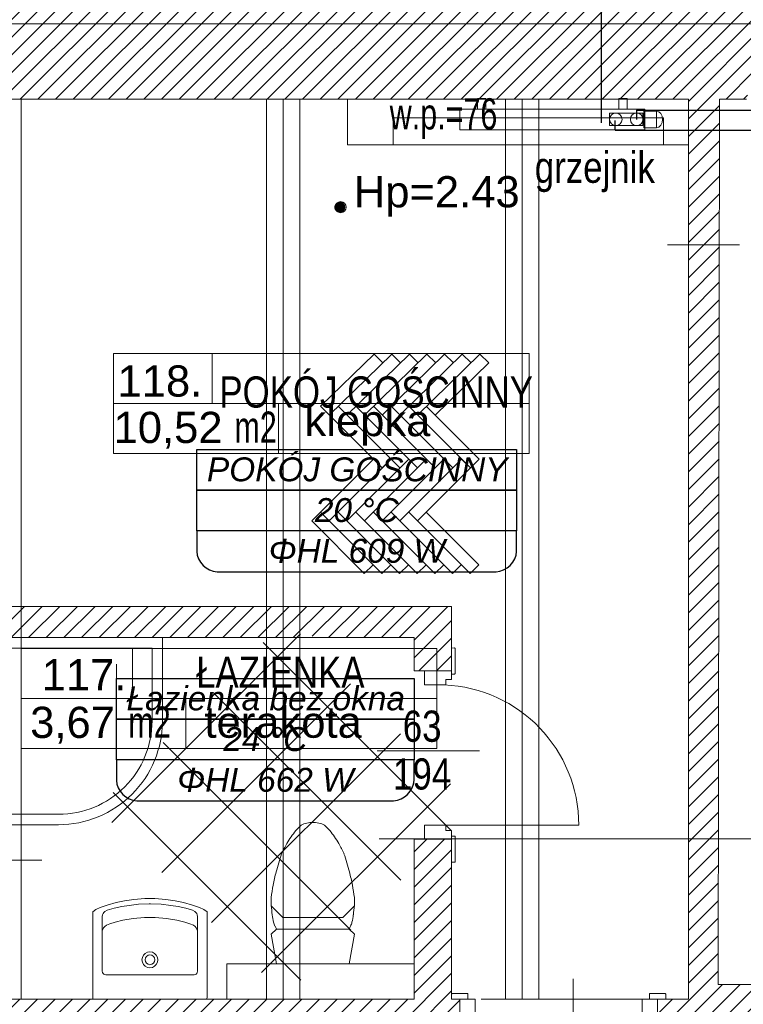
# Model space of a CAD drawing. Header units: millimetres. Extents: x -573548 to 674770, y -210017 to -47794.
# Tile 30 of 234: x 88202 to 91683, y -148137 to -143400. Entities that reach past the tile are written whole.
import ezdxf
from ezdxf.enums import TextEntityAlignment as Align
from ezdxf.lldxf.tags import DXFTag

# ---------------------------------------------------------------- set-up
doc = ezdxf.new("R2010")
doc.units = ezdxf.units.MM
for name, color, linetype, lineweight in [('A.05 RZUT 1 PIĘTRA_is$0$A-DRZWI_Nr_pióra__9', 8, 'Continuous', 9), ('A.05 RZUT 1 PIĘTRA_is$0$A-OPISY-2_Nr_pióra__2', 8, 'Continuous', 9), ('A.05 RZUT 1 PIĘTRA_is$0$A-OPISY-3_Nr_pióra__6', 8, 'Continuous', 9), ('A.05 RZUT 1 PIĘTRA_is$0$A-WYSOKOSCI_Nr_pióra__7', 8, 'Continuous', 9), ('A.05 RZUT 1 PIĘTRA_is$0$belki nad_Nr_pióra__1', 8, 'Continuous', 9), ('A.05 RZUT 1 PIĘTRA_is$0$CO TO JEST_Nr_pióra__1', 8, 'Continuous', 9), ('A.05 RZUT 1 PIĘTRA_is$0$DIM MALY_Nr_pióra__8', 8, 'Continuous', 9), ('A.05 RZUT 1 PIĘTRA_is$0$Drawing & Figure_Nr_pióra__18', 8, 'Continuous', 9), ('A.05 RZUT 1 PIĘTRA_is$0$DRZWI_Nr_pióra__251', 8, 'Continuous', 9), ('A.05 RZUT 1 PIĘTRA_is$0$DRZWI_Nr_pióra__41', 8, 'Continuous', 9), ('A.05 RZUT 1 PIĘTRA_is$0$linia nadproza_Nr_pióra__1', 8, 'Continuous', 9), ('A.05 RZUT 1 PIĘTRA_is$0$meble_Nr_pióra__9', 8, 'Continuous', 9), ('A.05 RZUT 1 PIĘTRA_is$0$Nowe_Annotation - Text_Nr_pióra__59', 8, 'Continuous', 9), ('A.05 RZUT 1 PIĘTRA_is$0$Nowe_GRZEJNIK_Nr_pióra__59', 8, 'Continuous', 9), ('A.05 RZUT 1 PIĘTRA_is$0$opisy inne_Nr_pióra__1', 8, 'Continuous', 9), ('A.05 RZUT 1 PIĘTRA_is$0$OSIE_Nr_pióra__1', 8, 'Continuous', 9), ('A.05 RZUT 1 PIĘTRA_is$0$PARAPET_Nr_pióra__7', 8, 'Continuous', 9), ('A.05 RZUT 1 PIĘTRA_is$0$POSADZKI_Nr_pióra__18', 8, 'Continuous', 9), ('A.05 RZUT 1 PIĘTRA_is$0$SCIANY_KONSTR_Nr_pióra__4', 8, 'Continuous', 9), ('A.05 RZUT 1 PIĘTRA_is$0$Structural - Bearing_Nr_pióra__21', 8, 'Continuous', 9), ('A.05 RZUT 1 PIĘTRA_is$0$Structural - Grid', 8, 'Continuous', 9), ('A.05 RZUT 1 PIĘTRA_is$0$Structural - Grid_Nr_pióra__17', 8, 'Continuous', 9), ('A.05 RZUT 1 PIĘTRA_is$0$WYCIĄG_Nr_pióra__1', 8, 'Continuous', 9), ('FLUID-Powrót', 7, 'Continuous', 30), ('FLUID-Zasilanie', 7, 'Continuous', 30), ('SAN_Armatura CO na rozwinięciu', 7, 'Continuous', 13), ('SAN_Armatura CO na rzucie', 7, 'Continuous', 13), ('SAN_Grzejniki CO na rzucie', 7, 'Continuous', 13), ('SAN_Przewody powrotne CO na rzucie', 5, 'Continuous', 40), ('SAN_Przewody zasilające CO na rzucie', 1, 'Continuous', 40)]:
    doc.layers.add(name, color=color, linetype=linetype, lineweight=lineweight)
for name, color, linetype in [('SAN_Etykiety grzejników CO na rzucie', 7, 'Continuous'), ('SAN_Etykiety pomieszczeń na rzucie', 7, 'Continuous'), ('SAN_Piony CO na rzucie', 8, 'Continuous')]:
    doc.layers.add(name, color=color, linetype=linetype)
doc.styles.add('A.05 RZUT 1 PIĘTRA_is$0$STYL_AUTOMATYCZNY_1', font='arial.ttf')
doc.styles.add('A.05 RZUT 1 PIĘTRA_is$0$STYL_AUTOMATYCZNY_4', font='arial.ttf', dxfattribs={"width": 0.8})
doc.styles.add('A.05 RZUT 1 PIĘTRA_is$0$STYL_AUTOMATYCZNY_5', font='arial.ttf', dxfattribs={"width": 0.7})
doc.styles.add('A.05 RZUT 1 PIĘTRA_is$0$STYL_AUTOMATYCZNY_7', font='arial.ttf', dxfattribs={"width": 0.8})
doc.styles.add('Etykiety pomieszczeń na rzucie', font='ariali.ttf')
tags = doc.linetypes.add('DASH', pattern=[15, 10, -5]).pattern_tags.tags
tags[6:7] = [DXFTag(74, 4), DXFTag(75, 0), DXFTag(340, '0'), DXFTag(46, 0.0), DXFTag(50, 0.0), DXFTag(44, 0.0), DXFTag(45, 0.0)]
tags[4:5] = [DXFTag(74, 4), DXFTag(75, 0), DXFTag(340, '0'), DXFTag(46, 0.0), DXFTag(50, 0.0), DXFTag(44, 0.0), DXFTag(45, 0.0)]
pattern_1 = [(45, (0, 0), (-42.426407, 42.426407), [])]

# ---------------------------------------------------------------- blocks, each defined once
blk = doc.blocks.new('A.05 RZUT 1 PIĘTRA_is$0$Standardowy znacznik osi_3')
at = {"layer": 'A.05 RZUT 1 PIĘTRA_is$0$Structural - Grid_Nr_pióra__17'}
blk.add_line((2962.2, 0), (40906.6, 0), dxfattribs=at)
at = {"layer": 'A.05 RZUT 1 PIĘTRA_is$0$Structural - Grid_Nr_pióra__17', "style": 'A.05 RZUT 1 PIĘTRA_is$0$STYL_AUTOMATYCZNY_1'}
for tag, p in [('AC_MarkerText_1_0', (-250, -335)), ('AC_MarkerText_1_1', (44118.7, -335))]:
    blk.add_attdef(tag, text='', height=350, rotation=180, dxfattribs=at).set_placement(p, align=Align.TOP_CENTER)
blk = doc.blocks.new('A.05 RZUT 1 PIĘTRA_is')
at = {"layer": 'A.05 RZUT 1 PIĘTRA_is$0$A-WYSOKOSCI_Nr_pióra__7'}
blk.add_hatch(color=256, dxfattribs=at).paths.add_polyline_path([(90052.9, -94302.6, 1), (89999.5, -94302.6, 1)])
at = {"layer": 'A.05 RZUT 1 PIĘTRA_is$0$Drawing & Figure_Nr_pióra__18'}
h = blk.add_hatch(dxfattribs=at)
h.set_pattern_fill('Common_Brick_0001', color=256, style=0, pattern_type=2)
h.set_pattern_definition(pattern_1)
h.paths.add_polyline_path([(87547.3, -93779), (87547.3, -93919), (87823.3, -93919), (88273.3, -93862.9), (88273.3, -93782.9), (91703.3, -93782.9), (91703.3, -94482.9), (91703.3, -97341), (91703.3, -98112.9), (91554.1, -98112.9), (91554.1, -98242.8), (91554.1, -98502.9), (91644.1, -98502.9), (91644.1, -98860.5), (91644.1, -98887.1), (91671.2, -98887.1), (91671.2, -98912.9), (91774.1, -98912.9), (91774.2, -98862.9), (91784.1, -98862.9), (91784.1, -98532.9), (92084.1, -98532.9), (92084.1, -98041), (92084.1, -98041), (92016.7, -98041), (91846.8, -98041), (91847.8, -97341), (91852.2, -94482.9), (91853.3, -93781.9), (91983.5, -93781.9), (92075.1, -93397.8), (92075.1, -93255.2), (92061.8, -93135.2), (92052.3, -93135.2, -0.383982), (92016.8, -93099.9), (92004.4, -93099.9), (92004.4, -93084.9, 1.205804), (91956.6, -93052.7), (91941.8, -93052.7), (91941.8, -93035.2), (91859.2, -93035.2), (90033.3, -93035.2), (89950.7, -93035.2), (89950.7, -93052.7), (89935.9, -93052.7, 0.263086), (89912.9, -93035.2), (89905, -93035.2, 0.761796), (89897.5, -93091.3), (89897.5, -93106.1), (89450.7, -93106.1), (89003.9, -93106.1), (89003.9, -93091.3, 0.761796), (88996.4, -93035.2), (88988.4, -93035.2, 0.263086), (88965.5, -93052.7), (88950.7, -93052.7), (88950.7, -93035.2), (87547.3, -93035.2), (87547.3, -93661)])
h.paths.add_polyline_path([(91854.1, -98374.7), (91714.1, -98374.7), (91714.1, -98365.3), (91847.9, -98234.7), (91854.1, -98234.7)], flags=0)
h = blk.add_hatch(dxfattribs=at)
h.set_pattern_fill('Common_Brick_0001', color=256, style=0, pattern_type=2)
h.set_pattern_definition(pattern_1)
h.paths.add_polyline_path([(87149, -97622.8), (87149, -97732.8), (87151.2, -98080.2), (87634.2, -98082.8), (87632.7, -98452.8), (88124.1, -98502.9), (88124.2, -98552.9), (88264.1, -98552.8), (88264.1, -98502.9), (90604.1, -98502.9), (90604.1, -98242.8), (90604.1, -98112.9), (90563.3, -98112.9), (90563.3, -97342.9), (90383.3, -97342.9), (90383.3, -98112.9), (88413.3, -98112.9), (88273.3, -98112.9), (88273.3, -97512.9), (88014.1, -97512.9), (88014.1, -97372.9), (88253.3, -97372.9), (88273.3, -97372.9), (88273.3, -96372.9), (88333.3, -96372.9), (88413.3, -96372.9), (88493.3, -96372.9), (89173.3, -96372.9), (89673.3, -96372.9), (89753.3, -96372.9), (89818.3, -96372.9), (89833.3, -96357.9), (89837, -96354.2), (89928.2, -96372.9), (90383.3, -96372.9), (90383.3, -96425.8), (90383.3, -96532.9), (90563.3, -96532.9), (90563.3, -96222.9), (89833.3, -96222.9), (89753.3, -96222.9), (89673.3, -96222.9), (88493.3, -96222.9), (88413.3, -96222.9), (88333.3, -96222.9), (88273.3, -96222.9), (88273.3, -94742.9), (87823.3, -94629), (87673.3, -94629), (87673.3, -94629), (87547.3, -94629), (87547.3, -94769), (87547.3, -95942.8), (87617.3, -95942.8), (87664.1, -95942.8), (87664.1, -97452.8), (87154.4, -97453.2)])
h = blk.add_hatch(dxfattribs=at)
h.set_pattern_fill('Common_Brick_0001', color=256, style=0, pattern_type=2)
h.set_pattern_definition(pattern_1)
h.paths.add_polyline_path([(89654.6, -100102.9), (89694.3, -101162.9), (90244.3, -101151.9), (90244.3, -101152.9), (90264.3, -101152.9), (90264.3, -100832.9), (90764.3, -100826.6), (90823.3, -100825.8), (90823.3, -100825.3), (90903.3, -100824.3), (90903.3, -100824.8), (90983.3, -100823.8), (93664.1, -100790.2), (93744.1, -100789.2), (93824.1, -100788.2), (94503.3, -100779.6), (94854.3, -100775.2), (94934.3, -100774.2), (95014.3, -100773.2), (95044.3, -100772.9), (95044.3, -101287.2), (95044.3, -104162.2), (95044.3, -104362.2), (95044.3, -104732.9), (93158.2, -104732.9), (93068.8, -105120.5), (93068.8, -105263.1), (93082.2, -105383.1), (93091.7, -105383.1, -0.383982), (93127.2, -105418.4), (93139.5, -105418.4), (93139.5, -105433.4, 1.205804), (93187.4, -105465.6), (93202.1, -105465.6), (93202.1, -105483.1), (93284.8, -105483.1), (95122.5, -105483.1), (95163.8, -105483.1), (95163.8, -105465.6), (95178.6, -105465.6, 0.263086), (95201.5, -105483.1), (95209.5, -105483.1, 0.761796), (95217, -105427), (95217, -105412.2), (95663.8, -105412.2), (96110.6, -105412.2), (96110.6, -105427, 0.761796), (96118.1, -105483.1), (96126, -105483.1, 0.263086), (96149, -105465.6), (96163.8, -105465.6), (96163.8, -105483.1), (96246.4, -105483.1), (98021.7, -105483.1), (98037.6, -105483.1), (98037.6, -105465.6), (98052.4, -105465.6, 1.205804), (98100.2, -105433.4), (98100.2, -105418.4), (98112.6, -105418.4, -0.383982), (98148.1, -105383.1), (98157.6, -105383.1), (98170.9, -105263.1), (98170.9, -105130.5), (98077.5, -104882.9), (97788, -104882.9), (95677.5, -104882.9), (95679.6, -104662.9), (95682.5, -104362.2), (95684.4, -104162.2), (95712.1, -101287.2), (95727.5, -99682.9), (98025, -99682.9), (98094.2, -99114.5), (98094.2, -98984.5), (95622.2, -98984.5), (95616.6, -97541), (95023.8, -97541), (95026.5, -98041.5), (94503.3, -98041.4), (93024.1, -98041), (93024.1, -98041), (93024.1, -98532.9), (93024.1, -98981.5), (93034.1, -98981.5), (93164.1, -98981.5), (93164.1, -98532.9), (93164.1, -98201.5), (94503.3, -98201.5), (95016.5, -98201.5), (95016.5, -99042.9), (95036.5, -99042.9), (95274.5, -99042.9), (95274.5, -99182.9), (95016.5, -99182.9), (95016.5, -100032.8), (94642.7, -100032.8), (94503.3, -100032.8), (94346.5, -100032.8), (93368.8, -100032.8), (93187.6, -100032.8), (93187.6, -99972.8), (93047.6, -99972.8), (93047.6, -100102.8), (92867.6, -100102.8), (92867.6, -100591.8), (92867.6, -100622.8), (91784.1, -100622.8), (91784.1, -99845), (91644.1, -99845), (91644.1, -100102.9), (90903.3, -100102.9), (90764.3, -100102.9)])
h.paths.add_polyline_path([(94000.4, -100634.4), (93799.7, -100634.4), (93799.7, -100374.4), (94079.7, -100374.4), (94079.7, -100565.3)], flags=0)
at = {"layer": 'A.05 RZUT 1 PIĘTRA_is$0$A-DRZWI_Nr_pióra__9'}
for p, q in [((90697.6, -96917.9), (90206.6, -96917.9)), ((91148.3, -98014.6), (91148.3, -98505.6))]:
    blk.add_line(p, q, dxfattribs=at)
blk.add_lwpolyline([(90500.9, -97274.9), (91175.9, -97274.7, 0.402178), (90528.5, -96600.4)], format="xyb", dxfattribs=at)
at = {"layer": 'A.05 RZUT 1 PIĘTRA_is$0$A-OPISY-3_Nr_pióra__6'}
for p, q in [((89411.9, -95006.9), (89411.9, -95246.9)), ((88938, -95246.9), (90937.9, -95246.9)), ((89731, -95246.9), (89731, -95486.9)), ((89029.4, -96425.8), (89029.4, -96665.8)), ((88952.3, -96500.8), (88952.3, -96690.7)), ((88493.3, -96665.8), (90493.2, -96665.8)), ((89286.2, -96665.8), (89286.2, -96905.8))]:
    blk.add_line(p, q, dxfattribs=at)
for points in [[(88938, -95486.9), (88938, -95006.9), (90937.9, -95006.9), (90937.9, -95486.9)], [(88493.3, -96905.8), (88493.3, -96425.8), (90493.2, -96425.8), (90493.2, -96905.8)]]:
    blk.add_lwpolyline(points, close=True, dxfattribs=at)
at = {"layer": 'A.05 RZUT 1 PIĘTRA_is$0$A-WYSOKOSCI_Nr_pióra__7'}
blk.add_circle((90030, -94302.2), 26.7, dxfattribs=at)
at = {"layer": 'A.05 RZUT 1 PIĘTRA_is$0$belki nad_Nr_pióra__1'}
for p, q in [((88493.3, -93782.9), (88493.3, -98112.9)), ((89673.3, -93782.9), (89673.3, -98112.9)), ((89833.3, -93782.9), (89833.3, -98112.9)), ((90823.3, -93782.9), (90823.3, -98112.9)), ((90983.3, -93782.9), (90983.3, -98112.9))]:
    blk.add_line(p, q, dxfattribs=at)
at = {"layer": 'A.05 RZUT 1 PIĘTRA_is$0$CO TO JEST_Nr_pióra__1'}
for p in [(90063.3, -93782.9), (91703.3, -94002.9)]:
    blk.add_line(p, (90063.3, -94002.9), dxfattribs=at)
at = {"layer": 'A.05 RZUT 1 PIĘTRA_is$0$DIM MALY_Nr_pióra__8'}
for p, q in [((91603.1, -94482.9), (91949.5, -94482.9)), ((90216, -97341), (92213.6, -97341))]:
    blk.add_line(p, q, dxfattribs=at)
at = {"layer": 'A.05 RZUT 1 PIĘTRA_is$0$DRZWI_Nr_pióra__251'}
for p, q in [((90563.3, -96548.1), (90563.3, -96422.9)), ((90563.3, -97327.6), (90563.3, -97452.9))]:
    blk.add_line(p, q, dxfattribs=at)
at = {"layer": 'A.05 RZUT 1 PIĘTRA_is$0$DRZWI_Nr_pióra__41'}
for p, q in [((90642.2, -98112.9), (90593.9, -98112.9)), ((91516.1, -98112.9), (91564.4, -98112.9))]:
    blk.add_line(p, q, dxfattribs=at)
for points in [[(90582.1, -96454.5), (90582.1, -96426.8, 0.414334), (90578, -96422.8), (90563.3, -96422.9)], [(90582.1, -96454.5), (90582, -96544.1, -0.414334), (90578, -96548.1), (90563.3, -96548.1)], [(90582.1, -97421.2), (90582, -97331.6, 0.414334), (90578, -97327.6), (90563.3, -97327.6)], [(90582.1, -97421.2), (90582.1, -97448.9, -0.414334), (90578, -97452.9), (90563.3, -97452.9)], [(90642.2, -98084.7), (90568.1, -98084.7, 0.414334), (90564.1, -98088.7), (90564.1, -98112.8)], [(91516.1, -98084.7), (91590.1, -98084.7, -0.414334), (91594.1, -98088.7), (91594.1, -98112.8)]]:
    blk.add_lwpolyline(points, format="xyb", dxfattribs=at)
for points in [[(90563.3, -96548.5), (90563.3, -96575.1), (90536.2, -96575.1), (90536.2, -96600.8), (90433.3, -96600.8), (90433.2, -96533.6)], [(90563.3, -97327.2), (90563.3, -97300.6), (90536.2, -97300.6), (90536.2, -97274.9), (90433.3, -97274.9), (90433.2, -97342.1)], [(90593.9, -98242.8), (90642.2, -98242.8), (90642.2, -98215.8), (90677.9, -98215.8), (90677.9, -98112.9), (90642.2, -98112.9), (90642.2, -98084.7)], [(91564.4, -98242.8), (91516.1, -98242.8), (91516.1, -98215.8), (91480.4, -98215.8), (91480.4, -98112.9), (91516.1, -98112.9), (91516.1, -98084.7)]]:
    blk.add_lwpolyline(points, dxfattribs=at)
at = {"layer": 'A.05 RZUT 1 PIĘTRA_is$0$linia nadproza_Nr_pióra__1'}
blk.add_line((90707.1, -98112.9), (91509.5, -98112.9), dxfattribs=at)
at = {"layer": 'A.05 RZUT 1 PIĘTRA_is$0$meble_Nr_pióra__9'}
for p, q in [((89882.9, -97262.9), (89896.5, -97262.9)), ((89896.5, -97262.9), (89910, -97262.9)), ((88940.4, -97675), (88977.2, -97666.9)), ((88977.2, -97666.9), (89012.3, -97661)), ((89012.3, -97661), (89058.2, -97655.7)), ((89058.2, -97655.7), (89109.6, -97653.9)), ((89109.6, -97653.9), (89112.7, -97653.9)), ((89115.9, -97653.9), (89112.7, -97653.9)), ((89167.3, -97655.7), (89115.9, -97653.9)), ((89213.2, -97661), (89167.3, -97655.7)), ((89248.2, -97666.9), (89213.2, -97661)), ((89285.1, -97675), (89248.2, -97666.9)), ((89696.5, -97662.9), (89752.5, -97719.3)), ((90096.4, -97662.9), (90040.4, -97719.3)), ((88883.5, -97714.7), (88884.7, -97706.8)), ((88883.5, -97978.3), (88883.5, -97714.7)), ((88884.7, -97706.8), (88887.7, -97700.6)), ((88887.7, -97700.6), (88891.6, -97695.2)), ((88891.6, -97695.2), (88895.8, -97690.1)), ((88895.8, -97690.1), (88907.2, -97684.1)), ((88907.2, -97684.1), (88940.4, -97675)), ((89318.3, -97684.1), (89285.1, -97675)), ((89329.7, -97690.1), (89318.3, -97684.1)), ((89333.8, -97695.2), (89329.7, -97690.1)), ((89337.8, -97700.6), (89333.8, -97695.2)), ((89340.8, -97706.8), (89337.8, -97700.6)), ((89342, -97714.7), (89340.8, -97706.8)), ((89342, -97978.3), (89342, -97714.7)), ((88889.8, -97769), (88895.5, -97762.3)), ((88895.5, -97762.3), (88903.4, -97756.6)), ((88903.4, -97756.6), (88920, -97749.5)), ((88920, -97749.5), (88945.2, -97741.9)), ((88945.2, -97741.9), (88982.6, -97732.8)), ((88982.6, -97732.8), (89032.3, -97724.2)), ((89032.3, -97724.2), (89087.1, -97719.5)), ((89087.1, -97719.5), (89112.7, -97719.5)), ((89138.4, -97719.5), (89112.7, -97719.5)), ((89193.2, -97724.2), (89138.4, -97719.5)), ((89242.9, -97732.8), (89193.2, -97724.2)), ((89280.3, -97741.9), (89242.9, -97732.8)), ((89305.5, -97749.5), (89280.3, -97741.9)), ((89322.1, -97756.6), (89305.5, -97749.5)), ((89330, -97762.3), (89322.1, -97756.6)), ((89335.7, -97769), (89330, -97762.3)), ((89752.5, -97719.3), (90040.4, -97719.3)), ((88883.5, -97783.6), (88889.8, -97769)), ((89342, -97783.6), (89335.7, -97769)), ((89696.4, -97799.4), (89721.6, -97775.4)), ((89721.5, -97942.9), (89696.4, -97799.4)), ((89721.6, -97775.4), (90071.4, -97775.4)), ((90071.4, -97775.4), (90096.6, -97799.4)), ((90096.6, -97799.4), (90071.5, -97942.9)), ((89076.5, -97911.1), (89081.9, -97900.5)), ((89081.9, -97900.5), (89090.3, -97892)), ((89090.3, -97892), (89101, -97886.6)), ((89096.2, -97906.3), (89103.8, -97901.2)), ((89101, -97886.6), (89112.7, -97884.8)), ((89103.8, -97901.2), (89112.7, -97899.4)), ((89124.5, -97886.6), (89112.7, -97884.8)), ((89121.7, -97901.2), (89112.7, -97899.4)), ((89129.3, -97906.3), (89121.7, -97901.2)), ((89135.1, -97892), (89124.5, -97886.6)), ((89143.6, -97900.5), (89135.1, -97892)), ((89149, -97911.1), (89143.6, -97900.5)), ((89074.6, -97922.9), (89076.5, -97911.1)), ((89076.5, -97934.6), (89074.6, -97922.9)), ((89081.9, -97945.3), (89076.5, -97934.6)), ((89090.3, -97953.7), (89081.9, -97945.3)), ((89089.3, -97922.9), (89091.1, -97913.9)), ((89091.1, -97931.8), (89089.3, -97922.9)), ((89091.1, -97913.9), (89096.2, -97906.3)), ((89096.2, -97939.4), (89091.1, -97931.8)), ((89103.8, -97944.5), (89096.2, -97939.4)), ((89112.7, -97946.3), (89103.8, -97944.5)), ((89112.7, -97946.3), (89121.7, -97944.5)), ((89121.7, -97944.5), (89129.3, -97939.4)), ((89134.4, -97913.9), (89129.3, -97906.3)), ((89129.3, -97939.4), (89134.4, -97931.8)), ((89136.2, -97922.9), (89134.4, -97913.9)), ((89134.4, -97931.8), (89136.2, -97922.9)), ((89135.1, -97953.7), (89143.6, -97945.3)), ((89143.6, -97945.3), (89149, -97934.6)), ((89150.8, -97922.9), (89149, -97911.1)), ((89149, -97934.6), (89150.8, -97922.9)), ((90383.3, -97942.9), (89483.3, -97942.9)), ((89483.3, -97942.9), (89483.3, -98112.9)), ((90071.5, -97942.9), (89721.5, -97942.9)), ((88885.3, -97983.6), (88883.5, -97978.3)), ((88887.6, -97988.3), (88885.3, -97983.6)), ((88890.6, -97991.4), (88887.6, -97988.3)), ((88895.1, -97994.1), (88890.6, -97991.4)), ((88900, -97995.4), (88895.1, -97994.1)), ((89112.7, -97995.4), (88900, -97995.4)), ((89101, -97959.1), (89090.3, -97953.7)), ((89112.7, -97961), (89101, -97959.1)), ((89112.7, -97961), (89124.5, -97959.1)), ((89112.7, -97995.4), (89325.5, -97995.4)), ((89124.5, -97959.1), (89135.1, -97953.7)), ((89325.5, -97995.4), (89330.3, -97994.1)), ((89330.3, -97994.1), (89334.9, -97991.4)), ((89334.9, -97991.4), (89337.8, -97988.3)), ((89337.8, -97988.3), (89340.2, -97983.6)), ((89340.2, -97983.6), (89342, -97978.3))]:
    blk.add_line(p, q, dxfattribs=at)
for points in [[(88273.3, -96372.9), (89173.3, -96372.9), (89173.3, -96772.9, -0.414214), (88673.3, -97272.9), (88273.3, -97272.9)], [(88323.3, -96422.9), (89123.3, -96422.9), (89123.3, -96772.9, -0.414214), (88673.3, -97222.9), (88323.3, -97222.9)]]:
    blk.add_lwpolyline(points, format="xyb", close=True, dxfattribs=at)
blk.add_lwpolyline([(89112.7, -97627.9), (89088.1, -97628.3), (89036, -97632.3), (88990.4, -97639.4), (88950.7, -97647.7), (88907.7, -97659.8), (88873.7, -97671.4), (88852.5, -97681.5), (88837.7, -97692), (88837.7, -98103.7), (88838.4, -98108.7), (88840.1, -98111.5), (88843.3, -98112.9), (89112.7, -98112.9), (89382.1, -98112.9), (89385.3, -98111.5), (89387, -98108.7), (89387.7, -98103.7), (89387.7, -97692), (89373, -97681.5), (89351.8, -97671.4), (89317.7, -97659.8), (89274.8, -97647.7), (89235.1, -97639.4), (89189.5, -97632.3), (89137.3, -97628.3)], close=True, dxfattribs=at)
for centre, radius, start, end in [((90091.6, -97556.1), 376.7, 131.845, 137.3307), ((89904.7, -97388), 129.6, 113.447, 119.7911), ((89908.7, -97462.2), 201, 97.368, 106.0643), ((89894.8, -97411.4), 149.3, 72.4257, 84.1419), ((89887, -97390.5), 132.5, 60.2777, 66.4842), ((89841.2, -97414.2), 178, 39.5998, 51.2245), ((90536, -97846.2), 904.4, 142.9054, 147.7802), ((89312.7, -97807.7), 836.7, 32.0226, 37.2919), ((90320.8, -97670.7), 629.7, 150.8553, 155.7987), ((89140.2, -97837.5), 1001, 25.1183, 28.2277), ((91126.8, -97881.6), 1457.8, 161.2345, 164.8435), ((89005.3, -97778.1), 1103.4, 14.5767, 19.3453), ((92588.5, -98165.2), 2944.9, 166.9534, 168.2183), ((86201.8, -98385.9), 3971.4, 11.9452, 12.8831), ((90540.2, -97724.6), 849.8, 169.0987, 173.1768), ((88595.2, -97827.1), 1515.1, 7.7187, 10.0058), ((90191, -97642.8), 495, 177.784, 182.216), ((91151.8, -97516.2), 1462.7, 185.7166, 187.4654), ((88917.3, -97548.1), 1184.8, 352.3294, 354.4885), ((89638.4, -97642.8), 458.6, 357.608, 2.392), ((90153.4, -97642.9), 456.3, 187.9894, 192.5778), ((89028.7, -97532), 1076.9, 348.7445, 350.6883), ((90731.6, -97395.2), 1080.8, 198.7281, 199.7766), ((90001.7, -97631.2), 315, 204.3122, 207.2351), ((89923.5, -97695), 168.3, 331.49, 336.9627), ((89837.5, -97666.3), 258.8, 338.5574, 342.9378)]:
    blk.add_arc(centre, radius, start, end, dxfattribs=at)
at = {"layer": 'A.05 RZUT 1 PIĘTRA_is$0$Nowe_GRZEJNIK_Nr_pióra__59'}
blk.add_lwpolyline([(90283.3, -94002.9), (91583.3, -94002.9), (91583.3, -93872.9), (90283.3, -93872.9)], close=True, dxfattribs=at)
at = {"layer": 'A.05 RZUT 1 PIĘTRA_is$0$OSIE_Nr_pióra__1'}
for p, q in [((89753.3, -93782.9), (89753.3, -98113.4)), ((90903.3, -93782.9), (90903.3, -98113.4))]:
    blk.add_line(p, q, dxfattribs=at)
at = {"layer": 'A.05 RZUT 1 PIĘTRA_is$0$POSADZKI_Nr_pióra__18'}
for p, q in [((89933.4, -95259.7), (90191.2, -95008.6)), ((89975.8, -95302.1), (90276, -95008.6)), ((90060.7, -95302.1), (90360.9, -95008.6)), ((90145.5, -95302.1), (90445.8, -95008.6)), ((90191.2, -95008.6), (90233.6, -95051)), ((90230.4, -95302.1), (90530.6, -95008.6)), ((90276, -95008.6), (90318.5, -95051)), ((90315.2, -95302.1), (90615.5, -95008.6)), ((90360.9, -95008.6), (90403.3, -95051)), ((90400.1, -95302.1), (90700.3, -95008.6)), ((90445.8, -95008.6), (90488.2, -95051)), ((90530.6, -95008.6), (90573, -95051)), ((90615.5, -95008.6), (90657.9, -95051)), ((90700.3, -95008.6), (90742.7, -95051)), ((90484.9, -95302.1), (90742.7, -95051)), ((89933.4, -95259.7), (90230.4, -95556.7)), ((90018.3, -95259.7), (90315.2, -95556.7)), ((90103.1, -95259.7), (90400.1, -95556.7)), ((90188, -95259.7), (90484.9, -95556.7)), ((90272.8, -95259.7), (90569.8, -95556.7)), ((90357.7, -95259.7), (90654.7, -95556.7)), ((90442.5, -95259.7), (90697.1, -95514.3)), ((89891, -95811.3), (90188, -95514.3)), ((89975.8, -95811.3), (90272.8, -95514.3)), ((90060.7, -95811.3), (90357.7, -95514.3)), ((90145.5, -95811.3), (90442.5, -95514.3)), ((90230.4, -95811.3), (90527.4, -95514.3)), ((90230.4, -95556.7), (90272.8, -95514.3)), ((90315.2, -95811.3), (90612.2, -95514.3)), ((90400.1, -95811.3), (90697.1, -95514.3)), ((90612.2, -95514.3), (90654.7, -95556.7)), ((89933.4, -95768.8), (90229, -96064.4)), ((90018.3, -95768.8), (90313.9, -96064.4)), ((90103.1, -95768.8), (90398.7, -96064.4)), ((90188, -95768.8), (90483.6, -96064.4)), ((90272.8, -95768.8), (90568.4, -96064.4)), ((90357.7, -95768.8), (90653.3, -96064.4)), ((90442.5, -95768.8), (90695.7, -96022)), ((89891, -95811.3), (90144.2, -96064.4)), ((90144.2, -96064.4), (90186.6, -96022)), ((90229, -96064.4), (90271.5, -96022)), ((90313.9, -96064.4), (90356.3, -96022)), ((90398.7, -96064.4), (90441.2, -96022)), ((90483.6, -96064.4), (90526, -96022)), ((90568.4, -96064.4), (90610.9, -96022)), ((90653.3, -96064.4), (90695.7, -96022)), ((88928.9, -97262.2), (89837, -96354.2)), ((89657.7, -96395.9), (90560.9, -97299.2)), ((89169.4, -97502.7), (90077.5, -96594.6)), ((89417.2, -96636.4), (90320.4, -97539.6)), ((89409.9, -97743.2), (90318, -96835.1)), ((89176.7, -96876.9), (90080, -97780.1)), ((89650.4, -97983.7), (90558.4, -97075.6)), ((88936.3, -97117.4), (89839.5, -98020.6))]:
    blk.add_line(p, q, dxfattribs=at)
at = {"layer": 'A.05 RZUT 1 PIĘTRA_is$0$SCIANY_KONSTR_Nr_pióra__4'}
blk.add_line((90604.1, -98112.9), (90563.3, -98112.9), dxfattribs=at)
at = {"layer": 'A.05 RZUT 1 PIĘTRA_is$0$Structural - Bearing_Nr_pióra__21'}
for p, q in [((91703.3, -93782.9), (88273.3, -93782.9)), ((91703.3, -93782.9), (91703.3, -98112.9)), ((91853.3, -93781.9), (91846.8, -98041)), ((91983.5, -93781.9), (91853.3, -93781.9)), ((90563.3, -96222.9), (88273.3, -96222.9)), ((90563.3, -96222.9), (90563.3, -96502.9)), ((90383.3, -96372.9), (88273.3, -96372.9)), ((90383.3, -96372.9), (90383.3, -96532.9)), ((90563.3, -96532.9), (90383.3, -96532.9)), ((90383.3, -97342.9), (90383.3, -98112.9)), ((90563.3, -97342.9), (90383.3, -97342.9)), ((90563.3, -97342.9), (90563.3, -98112.9)), ((92084.1, -98041), (91846.8, -98041)), ((90383.3, -98112.9), (88273.3, -98112.9)), ((90604.1, -98502.9), (90604.1, -98112.9)), ((91703.3, -98112.9), (91534.1, -98112.9)), ((91554.1, -98502.9), (91554.1, -98112.9))]:
    blk.add_line(p, q, dxfattribs=at)
at = {"layer": 'A.05 RZUT 1 PIĘTRA_is$0$WYCIĄG_Nr_pióra__1'}
blk.add_lwpolyline([(88294, -97442.9), (88444.6, -97442.9), (88592.4, -97442.9)], dxfattribs=at)
at = {"layer": 'A.05 RZUT 1 PIĘTRA_is$0$Structural - Grid', "zscale": 1000, "rotation": 180}
blk.add_blockref('A.05 RZUT 1 PIĘTRA_is$0$Standardowy znacznik osi_3', (121686.6, -93420.2), dxfattribs=at)
at = {"layer": 'A.05 RZUT 1 PIĘTRA_is$0$A-OPISY-2_Nr_pióra__2', "char_height": 150}
for s, insert, attachment_point, style in [('\\A1;{\\pql;\\fArial|b0|i0|c238|p0;\\W1.000000;118.}', (88956.9, -95215.5), 7, 'A.05 RZUT 1 PIĘTRA_is$0$STYL_AUTOMATYCZNY_1'), ('\\A1;{\\pql;\\fArial|b0|i0|c238|p0;\\W0.800000;POKÓJ GOŚCINNY}', (89446.8, -95268.4), 7, 'A.05 RZUT 1 PIĘTRA_is$0$STYL_AUTOMATYCZNY_4'), ('\\A1;{\\pqr;\\fArial|b0|i0|c238|p0;\\W0.700000;m2}', (89723.1, -95285.5), 3, 'A.05 RZUT 1 PIĘTRA_is$0$STYL_AUTOMATYCZNY_5'), ('\\A1;{\\pql;\\fArial|b0|i0|c238|p0;\\W1.000000;klepka}', (89856.6, -95449), 7, 'A.05 RZUT 1 PIĘTRA_is$0$STYL_AUTOMATYCZNY_1'), ('\\A1;{\\pql;\\fArial|b0|i0|c238|p0;\\W1.000000;10,52}', (88938, -95464.6), 7, 'A.05 RZUT 1 PIĘTRA_is$0$STYL_AUTOMATYCZNY_1'), ('\\A1;{\\pql;\\fArial|b0|i0|c238|p0;\\W0.800000;ŁAZIENKA}', (89334.9, -96614.4), 7, 'A.05 RZUT 1 PIĘTRA_is$0$STYL_AUTOMATYCZNY_4'), ('\\A1;{\\pql;\\fArial|b0|i0|c238|p0;\\W1.000000;117.}', (88592, -96626.5), 7, 'A.05 RZUT 1 PIĘTRA_is$0$STYL_AUTOMATYCZNY_1'), ('\\A1;{\\pqr;\\fArial|b0|i0|c238|p0;\\W0.700000;m2}', (89212.9, -96704.4), 3, 'A.05 RZUT 1 PIĘTRA_is$0$STYL_AUTOMATYCZNY_5'), ('\\A1;{\\pql;\\fArial|b0|i0|c238|p0;\\W1.000000;terakota}', (89375.2, -96856.8), 7, 'A.05 RZUT 1 PIĘTRA_is$0$STYL_AUTOMATYCZNY_1'), ('\\A1;{\\pql;\\fArial|b0|i0|c238|p0;\\W1.000000;3,67}', (88536.8, -96883.5), 7, 'A.05 RZUT 1 PIĘTRA_is$0$STYL_AUTOMATYCZNY_1')]:
    blk.add_mtext(s, dxfattribs=dict(at, insert=insert, attachment_point=attachment_point, style=style))
at = {"layer": 'A.05 RZUT 1 PIĘTRA_is$0$A-WYSOKOSCI_Nr_pióra__7', "insert": (90492.6, -94250.6), "char_height": 150, "attachment_point": 5, "style": 'A.05 RZUT 1 PIĘTRA_is$0$STYL_AUTOMATYCZNY_1'}
blk.add_mtext('\\A1;{\\pqc;\\fArial|b0|i0|c238|p0;\\W1.000000;Hp=2.43}', dxfattribs=at)
at = {"layer": 'A.05 RZUT 1 PIĘTRA_is$0$Nowe_Annotation - Text_Nr_pióra__59', "insert": (90964.3, -94230.4), "char_height": 150, "attachment_point": 7, "style": 'A.05 RZUT 1 PIĘTRA_is$0$STYL_AUTOMATYCZNY_7'}
blk.add_mtext('\\A1;{\\pql;\\fArial|b0|i0|c238|p0;\\W0.800000;grzejnik }', dxfattribs=at)
at = {"layer": 'A.05 RZUT 1 PIĘTRA_is$0$opisy inne_Nr_pióra__1', "char_height": 150, "attachment_point": 5, "style": 'A.05 RZUT 1 PIĘTRA_is$0$STYL_AUTOMATYCZNY_4'}
for s, insert in [('\\A1;{\\pqc;\\fArial|b0|i0|c238|p0;\\W0.800000;63}', (90422.4, -96800.1)), ('\\A1;{\\pqc;\\fArial|b0|i0|c238|p0;\\W0.800000;194}', (90422.4, -97029.9))]:
    blk.add_mtext(s, dxfattribs=dict(at, insert=insert))
at = {"layer": 'A.05 RZUT 1 PIĘTRA_is$0$PARAPET_Nr_pióra__7', "insert": (90266.4, -93973.6), "char_height": 150, "attachment_point": 7, "style": 'A.05 RZUT 1 PIĘTRA_is$0$STYL_AUTOMATYCZNY_5'}
blk.add_mtext('\\A1;{\\pql;\\fArial|b0|i0|c238|p0;\\W0.700000;w.p.=76}', dxfattribs=at)
blk = doc.blocks.new('CZLVK_P_55_5_90_0_10')
at = {"layer": 'SAN_Grzejniki CO na rzucie'}
for points in [[(-360, -50), (-360, 0), (-320, 0), (-320, -50)], [(320, -50), (320, 0), (360, 0), (360, -50)], [(-445, -150), (445, -150), (445, -50), (-445, -50), (-445, -150)]]:
    blk.add_lwpolyline(points, dxfattribs=at)
blk = doc.blocks.new('VERTPIPECORETURN_P')
at = {"layer": 'SAN_Przewody powrotne CO na rzucie', "lineweight": 13}
blk.add_circle((0, 0), 30, dxfattribs=at)
blk = doc.blocks.new('VERTPIPECOSUPPLY_P')
at = {"layer": 'SAN_Przewody zasilające CO na rzucie', "lineweight": 13}
blk.add_circle((0, 0), 30, dxfattribs=at)
blk = doc.blocks.new('ZTGRZVK_P')
at = {"layer": 'SAN_Armatura CO na rozwinięciu'}
blk.add_lwpolyline([(50, 40), (110, 40), (110, -40), (50, -40), (50, 40)], dxfattribs=at)
blk.add_ellipse((110, 0), major_axis=(0, 40), ratio=0.75, start_param=3.141593, end_param=6.283185, dxfattribs=at)
blk = doc.blocks.new('ZAWGVK_P')
at = {"layer": 'SAN_Armatura CO na rzucie'}
blk.add_lwpolyline([(-80, 30), (80, 30), (80, -30), (-80, -30), (-80, 30)], dxfattribs=at)

msp = doc.modelspace()

# ---------------------------------------------------------------- linework, layer by layer
at = {"layer": 'FLUID-Powrót', "color": 142, "linetype": 'DASH', "ltscale": 10}
msp.add_line((91170, -143835.8), (91170, -143880), dxfattribs=at)
msp.add_lwpolyline([(91170, -143835.8), (93589.8, -143835.8)], dxfattribs=at)
at = {"layer": 'FLUID-Zasilanie', "color": 11, "linetype": 'Continuous'}
for points in [[(91067, -143932.4), (91067, -143885.7)], [(91067, -143932.4), (93689.8, -143932.4)]]:
    msp.add_lwpolyline(points, dxfattribs=at)
at = {"layer": 'SAN_Etykiety grzejników CO na rzucie'}
msp.add_line((91000.8, -143896), (91000.8, -142916), dxfattribs=at)
at = {"layer": 'SAN_Etykiety pomieszczeń na rzucie'}
for points in [[(89053.8, -145663.9), (89053.8, -145467.9), (90591.8, -145467.9), (90591.8, -145663.9), (89053.8, -145663.9)], [(89053.8, -145859.9), (89053.8, -145663.9), (90591.8, -145663.9), (90591.8, -145859.9), (89053.8, -145859.9)], [(88666.9, -146765.6), (88666.9, -146569.6), (90098.9, -146569.6), (90098.9, -146765.6), (88666.9, -146765.6)], [(88666.9, -146961.6), (88666.9, -146765.6), (90098.9, -146765.6), (90098.9, -146961.6), (88666.9, -146961.6)]]:
    msp.add_lwpolyline(points, dxfattribs=at)
for points in [[(89053.8, -145859.9), (89053.8, -145868.9), (89053.8, -145948.9), (89053.8, -145957.9), (89053.8, -145957.9), (89053.8, -146006.9), (89102.8, -146055.9), (89151.8, -146055.9), (89151.8, -146055.9), (89160.8, -146055.9), (90484.8, -146055.9), (90493.8, -146055.9), (90493.8, -146055.9), (90542.8, -146055.9), (90591.8, -146006.9), (90591.8, -145957.9), (90591.8, -145957.9), (90591.8, -145948.9), (90591.8, -145868.9), (90591.8, -145859.9)], [(88666.9, -146961.6), (88666.9, -146970.6), (88666.9, -147050.6), (88666.9, -147059.6), (88666.9, -147059.6), (88666.9, -147108.6), (88715.9, -147157.6), (88764.9, -147157.6), (88764.9, -147157.6), (88773.9, -147157.6), (89991.9, -147157.6), (90000.9, -147157.6), (90000.9, -147157.6), (90049.9, -147157.6), (90098.9, -147108.6), (90098.9, -147059.6), (90098.9, -147059.6), (90098.9, -147050.6), (90098.9, -146970.6), (90098.9, -146961.6)]]:
    msp.add_open_spline(points, degree=3, knots=[0, 0, 0, 0, 0.05, 0.05, 0.05, 0.050001, 0.1, 0.1, 0.1, 0.100001, 0.15, 0.15, 0.15, 0.150001, 0.2, 0.2, 0.2, 0.200001, 1, 1, 1, 1], dxfattribs=at)

# ---------------------------------------------------------------- block references
at = {"color": 150}
msp.add_blockref('A.05 RZUT 1 PIĘTRA_is', (-284.4, -50000), dxfattribs=at)
at = {"layer": 'SAN_Armatura CO na rzucie'}
for name, p in [('ZAWGVK_P', (91120, -143880)), ('ZTGRZVK_P', (91155, -143880))]:
    msp.add_blockref(name, p, dxfattribs=at)
at = {"layer": 'SAN_Grzejniki CO na rzucie'}
msp.add_blockref('CZLVK_P_55_5_90_0_10', (90765, -143780), dxfattribs=at)
at = {"layer": 'SAN_Piony CO na rzucie'}
for name, p in [('VERTPIPECOSUPPLY_P', (91070, -143880)), ('VERTPIPECORETURN_P', (91170, -143880))]:
    msp.add_blockref(name, p, dxfattribs=at)

# ---------------------------------------------------------------- texts
at = {"layer": 'SAN_Etykiety pomieszczeń na rzucie', "style": 'Etykiety pomieszczeń na rzucie'}
for s, p in [('POKÓJ GOŚCINNY', (89102.8, -145620.9)), ('20 °C', (89621.8, -145816.9)), ('ΦHL 609 W', (89399.8, -146012.9)), ('Łazienka bez okna', (88715.9, -146722.6)), ('24 °C', (89181.9, -146918.6)), ('ΦHL 662 W', (88959.9, -147114.6))]:
    msp.add_text(s, height=115, dxfattribs=at).set_placement(p)

doc.saveas('drawing.dxf')
